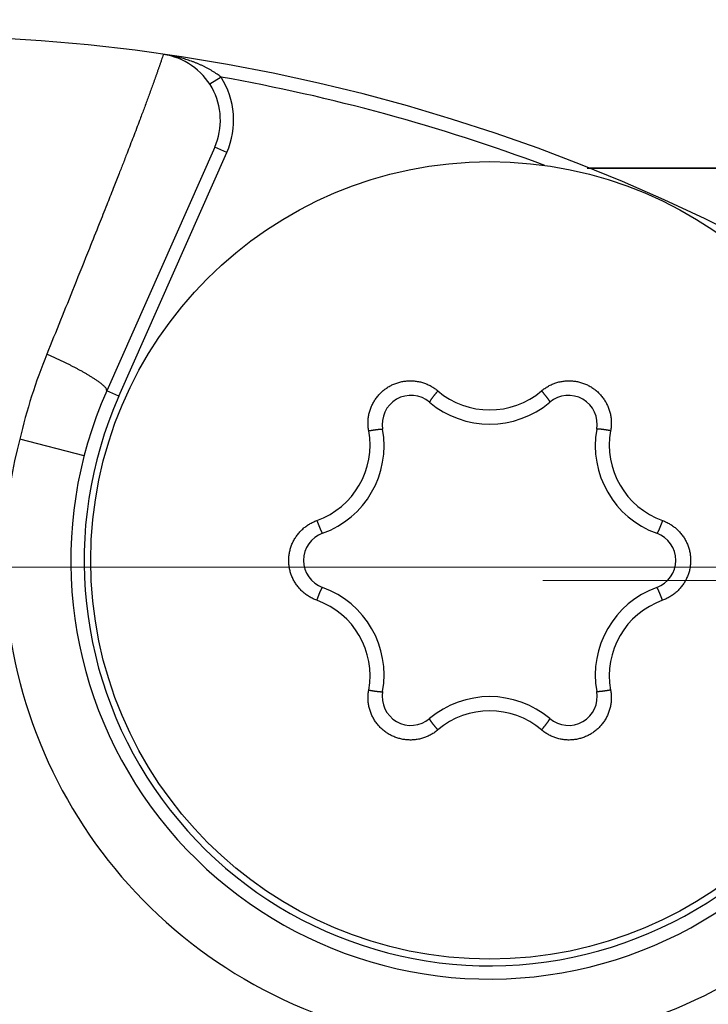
# Model space of a CAD drawing. Header units: millimetres. Extents: x 0 to 1071, y 0 to 742.
# Tile 25 of 130: x 510.93 to 516.11, y 218.11 to 225.52. Entities that reach past the tile are written whole.
import ezdxf

# ---------------------------------------------------------------- set-up
doc = ezdxf.new("R2010")
doc.units = ezdxf.units.MM
doc.header["$LTSCALE"] = 0.454724
doc.linetypes.add('CENTER', pattern=[50.8, 31.75, -6.35, 6.35, -6.35])
doc.layers.add('NoLayerName_001', color=7, linetype='Continuous')

# ---------------------------------------------------------------- blocks, each defined once
blk = doc.blocks.new('DIM_0002')
at = {"color": 3, "linetype": 'Continuous', "lineweight": 13}
blk.add_arc((59.306, 51.3605), 59.306, 300, 210, dxfattribs=at)

msp = doc.modelspace()

# ---------------------------------------------------------------- linework, layer by layer
at = {"layer": 'NoLayerName_001', "color": 60, "linetype": 'Continuous', "lineweight": 25}
for p, q in [((512.440943, 225.083425), (512.356765, 225.029443)), ((512.393062, 224.557097), (511.580857, 222.722792)), ((512.484499, 224.51661), (512.393062, 224.557097)), ((511.672295, 222.682305), (512.484499, 224.51661)), ((515.195128, 224.397446), (519.860629, 224.397446)), ((521.961134, 224.397446), (515.207286, 224.397446)), ((511.672295, 222.682305), (511.580857, 222.722792)), ((511.411007, 222.234357), (510.92686, 222.359263))]:
    msp.add_line(p, q, dxfattribs=at)
at = {"layer": 'NoLayerName_001', "color": 4, "linetype": 'CENTER', "lineweight": 13}
for p, q in [((540.315556, 221.397446), (447.461134, 221.397446)), ((514.860629, 221.296941), (524.860629, 221.296941))]:
    msp.add_line(p, q, dxfattribs=at)
at = {"layer": 'NoLayerName_001', "color": 60, "linetype": 'Continuous', "lineweight": 25}
msp.add_circle((514.461134, 221.447446), 3, dxfattribs=at)
for centre, radius, start, end in [((510.011134, 211.397446), 14, 270, 90), ((511.935865, 224.759511), 0.5, 336.1196667, 81.8024652), ((512.073262, 224.620239), 0.59138, 51.5571179, 55.143448), ((511.935875, 224.759533), 0.599999, 336.1169047, 32.6713883), ((510.011134, 211.397446), 13.9, 69.5127457, 79.9326044), ((515.291234, 221.319719), 4.48647, 158.0236773, 166.6024386), ((514.461134, 221.447446), 3.15, 156.1169047, 336.1169047), ((514.461134, 221.447446), 3.049999, 156.1169047, 336.1169047), ((513.869498, 222.472188), 0.21673, 49.8061343, 190.1938657), ((514.461365, 223.182371), 0.602815, 229.6731316, 310.3261141), ((515.052769, 222.472188), 0.21673, 349.8061343, 130.1938657), ((514.461134, 223.172446), 0.7, 229.8061343, 310.1938657), ((512.959165, 222.314608), 0.602187, 289.6528948, 10.3471052), ((512.96724, 222.309946), 0.7, 289.8061343, 10.1938657), ((515.955028, 222.309946), 0.7, 169.8061343, 250.1938657), ((515.963103, 222.314608), 0.602187, 169.6529121, 250.3470879), ((514.461134, 221.447446), 3.649994, 165.5335513, 326.7002572), ((513.277863, 221.447446), 0.21673, 109.8061343, 250.1938657), ((515.644404, 221.447446), 0.21673, 289.8061343, 70.1938657), ((512.96724, 220.584946), 0.7, 349.8061343, 70.1938657), ((515.955028, 220.584946), 0.7, 109.8061343, 190.1938657), ((512.959165, 220.580283), 0.602187, 349.6529191, 70.3470809), ((515.963102, 220.580284), 0.602187, 109.6528879, 190.3471121), ((513.869498, 220.422703), 0.21673, 169.8061343, 310.1938657), ((515.052769, 220.422703), 0.21673, 229.8061343, 10.1938657), ((514.461134, 219.722446), 0.7, 49.8061343, 130.1938657), ((514.460902, 219.71252), 0.602815, 49.6731316, 130.3261141)]:
    msp.add_arc(centre, radius, start, end, dxfattribs=at)
for points, knots in [([(512.00715, 225.25434), (512.00245, 225.240446), (511.995433, 225.219593), (511.985944, 225.191833), (511.978787, 225.171027), (511.971579, 225.150239), (511.964333, 225.129465), (511.957044, 225.108705), (511.947269, 225.081046), (511.934954, 225.046505), (511.920046, 225.005103), (511.905023, 224.963743), (511.889889, 224.922422), (511.874655, 224.88114), (511.859325, 224.839892), (511.84391, 224.798676), (511.825835, 224.750625), (511.805061, 224.695753), (511.781545, 224.634078), (511.757896, 224.572453), (511.731488, 224.504033), (511.702288, 224.428828), (511.667607, 224.340017), (511.62739, 224.237621), (511.578883, 224.114843), (511.519311, 223.964895), (511.437684, 223.760576), (511.306472, 223.433909), (511.199329, 223.168707), (511.130758, 222.998662)], [0, 0, 0, 0, 0.04400323, 0.06600616, 0.08800859, 0.11001027, 0.13201237, 0.15401457, 0.17601667, 0.22002078, 0.26402498, 0.30802922, 0.35203348, 0.39603773, 0.44004195, 0.48404618, 0.52805042, 0.59405673, 0.66006303, 0.72606932, 0.7920756, 0.88008397, 0.96809232, 1.07810274, 1.21011524, 1.36412982, 1.56214866, 1.87017781, 2.42022975, 2.42022975, 2.42022975, 2.42022975]), ([(512.41125, 225.105517), (512.405259, 225.109553), (512.393367, 225.117767), (512.374967, 225.129249), (512.356262, 225.14025), (512.337219, 225.150691), (512.317879, 225.160613), (512.298266, 225.170023), (512.278409, 225.178938), (512.258334, 225.187371), (512.238068, 225.195336), (512.217637, 225.202849), (512.197066, 225.209926), (512.176366, 225.21657), (512.155547, 225.222782), (512.134617, 225.228567), (512.113584, 225.233929), (512.092458, 225.238869), (512.071245, 225.243395), (512.049953, 225.247493), (512.028599, 225.251232), (512.014302, 225.253328), (512.007162, 225.254425)], [0, 0, 0, 0, 0.021670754, 0.043351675, 0.065048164, 0.08676319, 0.108497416, 0.130249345, 0.152015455, 0.173790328, 0.195566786, 0.21733601, 0.239089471, 0.260826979, 0.282550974, 0.30426357, 0.325966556, 0.347661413, 0.369349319, 0.391031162, 0.41270755, 0.434378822, 0.434378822, 0.434378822, 0.434378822]), ([(511.196063, 222.969465), (511.192449, 222.971118), (511.185224, 222.974432), (511.174363, 222.97935), (511.163487, 222.984236), (511.152594, 222.989082), (511.141686, 222.993896), (511.134399, 222.99707), (511.130758, 222.998661)], [0, 0, 0, 0, 0.0119231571, 0.0238461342, 0.0357689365, 0.0476915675, 0.0596140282, 0.0715363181, 0.0715363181, 0.0715363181, 0.0715363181]), ([(511.580859, 222.722791), (511.580556, 222.72671), (511.581423, 222.735219), (511.5736, 222.7452), (511.565835, 222.754226), (511.55724, 222.762526), (511.548308, 222.770462), (511.539059, 222.778033), (511.529598, 222.785286), (511.519966, 222.792294), (511.510215, 222.799137), (511.500371, 222.805855), (511.49044, 222.812452), (511.480431, 222.818938), (511.470355, 222.825323), (511.460221, 222.831616), (511.450037, 222.837826), (511.439806, 222.843957), (511.429532, 222.850012), (511.419215, 222.855993), (511.408859, 222.861904), (511.398464, 222.867747), (511.388033, 222.873526), (511.377569, 222.879244), (511.367072, 222.884904), (511.356545, 222.890509), (511.345991, 222.896062), (511.33541, 222.901565), (511.324806, 222.907023), (511.31418, 222.912438), (511.303534, 222.917814), (511.292869, 222.923151), (511.282186, 222.92845), (511.271484, 222.93371), (511.260763, 222.938932), (511.250024, 222.944116), (511.239268, 222.949263), (511.228494, 222.954371), (511.217701, 222.959441), (511.206894, 222.964478), (511.199672, 222.967799), (511.196063, 222.969465)], [0, 0, 0, 0, 0.011792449, 0.024303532, 0.036037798, 0.047991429, 0.059977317, 0.071915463, 0.083830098, 0.095737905, 0.107648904, 0.119566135, 0.13148889, 0.143415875, 0.155345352, 0.167275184, 0.17920338, 0.191129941, 0.203055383, 0.214980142, 0.226904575, 0.238828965, 0.250753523, 0.262678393, 0.274603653, 0.28652932, 0.298455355, 0.310381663, 0.322308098, 0.334234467, 0.346160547, 0.358086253, 0.37001161, 0.381936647, 0.393861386, 0.40578585, 0.417710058, 0.42963403, 0.441557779, 0.45348132, 0.465404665, 0.465404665, 0.465404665, 0.465404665]), ([(513.551579, 222.422771), (513.550776, 222.42791), (513.548983, 222.43817), (513.547403, 222.453729), (513.546485, 222.469355), (513.546351, 222.485023), (513.546972, 222.500683), (513.548359, 222.516294), (513.550513, 222.531813), (513.553428, 222.547201), (513.557092, 222.562423), (513.561496, 222.577444), (513.566628, 222.59223), (513.572479, 222.606746), (513.579038, 222.620958), (513.58629, 222.63483), (513.594213, 222.648333), (513.602788, 222.661432), (513.611994, 222.674097), (513.621809, 222.686295), (513.632215, 222.697993), (513.643188, 222.709161), (513.654697, 222.719775), (513.666714, 222.729812), (513.679207, 222.739247), (513.692149, 222.748057), (513.705509, 222.756219), (513.719258, 222.763708), (513.733359, 222.770511), (513.747778, 222.776613), (513.762478, 222.782001), (513.777425, 222.786661), (513.792583, 222.790579), (513.807917, 222.793741), (513.823388, 222.796141), (513.838959, 222.797781), (513.854591, 222.798655), (513.870247, 222.798771), (513.885884, 222.798095), (513.901483, 222.796745), (513.911786, 222.7951), (513.91695, 222.794371)], [0, 0, 0, 0, 0.015603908, 0.031234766, 0.046885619, 0.062549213, 0.078218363, 0.093886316, 0.109547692, 0.125202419, 0.140852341, 0.15649894, 0.172143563, 0.187787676, 0.203433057, 0.219080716, 0.234730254, 0.250380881, 0.266031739, 0.281682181, 0.297332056, 0.312981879, 0.328632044, 0.344282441, 0.359932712, 0.375582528, 0.391231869, 0.406881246, 0.422531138, 0.438181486, 0.453831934, 0.469482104, 0.485131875, 0.500781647, 0.516431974, 0.532082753, 0.547733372, 0.563382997, 0.579030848, 0.594676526, 0.610321, 0.610321, 0.610321, 0.610321]), ([(513.91695, 222.794371), (513.922072, 222.793389), (513.932354, 222.791608), (513.947551, 222.787839), (513.96257, 222.783423), (513.977353, 222.778249), (513.991871, 222.772357), (514.006083, 222.765752), (514.019956, 222.758459), (514.033457, 222.750508), (514.04653, 222.7419), (514.059215, 222.732752), (514.067206, 222.72607), (514.071255, 222.722806)], [0, 0, 0, 0, 0.015644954, 0.031291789, 0.046941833, 0.062596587, 0.078257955, 0.093925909, 0.109595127, 0.125258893, 0.140909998, 0.156541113, 0.172145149, 0.172145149, 0.172145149, 0.172145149]), ([(514.851013, 222.722806), (514.855061, 222.726071), (514.86305, 222.732755), (514.875734, 222.741903), (514.888808, 222.75051), (514.90231, 222.758459), (514.916184, 222.76575), (514.930397, 222.772354), (514.944915, 222.778246), (514.959699, 222.783415), (514.974714, 222.787851), (514.989925, 222.791548), (515.005296, 222.794495), (515.020793, 222.796686), (515.03638, 222.798112), (515.05202, 222.798767), (515.067675, 222.798657), (515.083306, 222.797781), (515.098877, 222.796142), (515.114349, 222.793741), (515.129682, 222.790579), (515.14484, 222.78666), (515.159787, 222.782001), (515.174487, 222.776613), (515.188906, 222.770511), (515.203007, 222.763709), (515.216755, 222.75622), (515.230115, 222.748058), (515.243056, 222.739247), (515.25555, 222.729812), (515.267566, 222.719775), (515.279075, 222.709161), (515.290047, 222.697993), (515.300453, 222.686294), (515.310268, 222.674096), (515.319473, 222.661431), (515.328046, 222.648331), (515.335974, 222.634831), (515.343208, 222.620951), (515.349837, 222.606767), (515.353563, 222.597021), (515.355512, 222.592184)], [0, 0, 0, 0, 0.015603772, 0.03123454, 0.046885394, 0.062549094, 0.078218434, 0.09388661, 0.109548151, 0.125202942, 0.140852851, 0.156499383, 0.172143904, 0.187787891, 0.203433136, 0.219080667, 0.234730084, 0.250380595, 0.26603134, 0.281681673, 0.297331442, 0.312981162, 0.328631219, 0.344281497, 0.359931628, 0.375581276, 0.391230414, 0.406879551, 0.422529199, 0.43817933, 0.453829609, 0.46947967, 0.485129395, 0.500779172, 0.516429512, 0.532080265, 0.547730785, 0.563380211, 0.579027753, 0.594673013, 0.610317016, 0.610317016, 0.610317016, 0.610317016]), ([(514.071255, 222.722806), (514.070424, 222.721828), (514.068761, 222.719873), (514.06628, 222.716929), (514.063806, 222.713979), (514.06134, 222.711022), (514.058884, 222.708057), (514.056437, 222.705086), (514.053998, 222.702106), (514.051569, 222.699119), (514.049149, 222.696124), (514.047142, 222.693622), (514.045541, 222.691615), (514.044343, 222.690108), (514.043148, 222.688599), (514.041956, 222.687088), (514.040766, 222.685574), (514.03958, 222.684058), (514.038397, 222.682539), (514.037217, 222.681018), (514.036041, 222.679494), (514.034868, 222.677968), (514.033699, 222.67644), (514.032533, 222.674908), (514.031371, 222.673374), (514.030214, 222.671836), (514.029061, 222.670294), (514.027913, 222.668749), (514.02677, 222.6672), (514.025632, 222.665646), (514.0245, 222.664087), (514.023374, 222.662524), (514.022255, 222.660956), (514.021143, 222.659383), (514.020041, 222.657805), (514.018948, 222.656222), (514.017865, 222.654634), (514.016793, 222.65304), (514.015735, 222.651437), (514.014691, 222.649822), (514.014018, 222.648731), (514.013678, 222.648186)], [0, 0, 0, 0, 0.003849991, 0.0077000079, 0.011550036, 0.0154000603, 0.0192500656, 0.0231000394, 0.0269499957, 0.0307999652, 0.0346499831, 0.0385000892, 0.0404251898, 0.0423503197, 0.0442754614, 0.0462005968, 0.0481257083, 0.0500507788, 0.0519757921, 0.0539007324, 0.0558255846, 0.0577503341, 0.0596749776, 0.0615995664, 0.0635241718, 0.0654488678, 0.0673737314, 0.0692988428, 0.0712242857, 0.0731501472, 0.0750764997, 0.0770031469, 0.0789296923, 0.0808557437, 0.0827809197, 0.0847048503, 0.086627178, 0.0885477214, 0.0904677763, 0.0923895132, 0.0943152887, 0.0943152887, 0.0943152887, 0.0943152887]), ([(514.851013, 222.722806), (514.851843, 222.721827), (514.853506, 222.719872), (514.855988, 222.716929), (514.858462, 222.713979), (514.860927, 222.711022), (514.863383, 222.708057), (514.865831, 222.705085), (514.86827, 222.702106), (514.870699, 222.699119), (514.873118, 222.696124), (514.875126, 222.693621), (514.876727, 222.691615), (514.877925, 222.690108), (514.87912, 222.688599), (514.880312, 222.687087), (514.881502, 222.685573), (514.882688, 222.684057), (514.883871, 222.682538), (514.885051, 222.681017), (514.886227, 222.679494), (514.8874, 222.677968), (514.888569, 222.676439), (514.889735, 222.674907), (514.890897, 222.673373), (514.892054, 222.671835), (514.893207, 222.670293), (514.894355, 222.668748), (514.895498, 222.667199), (514.896636, 222.665645), (514.897768, 222.664086), (514.898894, 222.662523), (514.900013, 222.660955), (514.901125, 222.659382), (514.902228, 222.657804), (514.903321, 222.656221), (514.904403, 222.654633), (514.905476, 222.653039), (514.906534, 222.651436), (514.907578, 222.649821), (514.908251, 222.648729), (514.908591, 222.648185)], [0, 0, 0, 0, 0.0038500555, 0.0077001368, 0.0115502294, 0.0154003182, 0.0192503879, 0.0231004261, 0.0269504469, 0.0308004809, 0.0346505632, 0.0385007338, 0.0404258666, 0.0423510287, 0.0442762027, 0.0462013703, 0.048126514, 0.0500516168, 0.0519766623, 0.0539016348, 0.0558265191, 0.0577513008, 0.0596759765, 0.0616005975, 0.063525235, 0.0654499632, 0.0673748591, 0.0693000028, 0.071225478, 0.0731513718, 0.0750777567, 0.0770044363, 0.078931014, 0.0808570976, 0.0827823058, 0.0847062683, 0.0866286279, 0.0885492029, 0.0904692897, 0.0923910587, 0.0943168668, 0.0943168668, 0.0943168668, 0.0943168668]), ([(514.013678, 222.648186), (514.013346, 222.647634), (514.012673, 222.646532), (514.011712, 222.644851), (514.010776, 222.64315), (514.010013, 222.64141), (514.009065, 222.639668), (514.009344, 222.638371), (514.009371, 222.63774)], [0, 0, 0, 0, 0.0019323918, 0.0038733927, 0.0058131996, 0.0077351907, 0.009629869, 0.0115242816, 0.0115242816, 0.0115242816, 0.0115242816]), ([(514.908591, 222.648185), (514.908922, 222.647633), (514.909596, 222.64653), (514.910556, 222.644849), (514.911493, 222.643148), (514.912255, 222.641409), (514.913204, 222.639667), (514.912924, 222.63837), (514.912898, 222.637739)], [0, 0, 0, 0, 0.0019324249, 0.0038734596, 0.0058132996, 0.0077353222, 0.0096300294, 0.0115244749, 0.0115244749, 0.0115244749, 0.0115244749]), ([(515.355512, 222.592184), (515.357223, 222.587258), (515.360821, 222.577463), (515.365154, 222.562417), (515.368838, 222.547202), (515.371748, 222.531812), (515.373905, 222.516294), (515.375293, 222.500683), (515.375915, 222.485022), (515.375782, 222.469355), (515.374864, 222.453729), (515.373285, 222.43817), (515.371492, 222.42791), (515.370689, 222.422771)], [0, 0, 0, 0, 0.015644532, 0.031291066, 0.04694096, 0.062595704, 0.078257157, 0.093925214, 0.109594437, 0.125258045, 0.140908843, 0.156539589, 0.17214336, 0.17214336, 0.17214336, 0.17214336]), ([(513.551579, 222.422771), (513.552841, 222.423001), (513.555366, 222.423464), (513.559156, 222.424141), (513.562947, 222.424809), (513.566741, 222.425465), (513.570537, 222.42611), (513.574334, 222.426744), (513.578134, 222.427366), (513.581935, 222.427976), (513.585738, 222.428574), (513.588909, 222.429061), (513.591447, 222.429444), (513.593352, 222.429728), (513.595256, 222.430009), (513.597161, 222.430286), (513.599067, 222.430559), (513.600973, 222.430828), (513.60288, 222.431093), (513.604787, 222.431354), (513.606695, 222.431611), (513.608603, 222.431864), (513.610511, 222.432112), (513.61242, 222.432356), (513.61433, 222.432595), (513.616241, 222.432828), (513.618152, 222.433056), (513.620064, 222.433277), (513.621978, 222.433493), (513.623892, 222.433701), (513.625808, 222.433902), (513.627725, 222.434096), (513.629642, 222.434281), (513.63156, 222.434457), (513.633478, 222.434623), (513.635396, 222.434778), (513.637313, 222.434922), (513.639229, 222.435054), (513.641146, 222.435168), (513.643067, 222.435265), (513.644349, 222.435302), (513.64499, 222.435324)], [0, 0, 0, 0, 0.0038499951, 0.0077000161, 0.0115500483, 0.0154000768, 0.0192500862, 0.0231000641, 0.0269500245, 0.0307999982, 0.0346500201, 0.0385001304, 0.040425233, 0.0423503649, 0.0442755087, 0.0462006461, 0.0481257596, 0.0500508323, 0.0519758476, 0.05390079, 0.0558256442, 0.0577503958, 0.0596750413, 0.0615996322, 0.0635242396, 0.0654489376, 0.0673738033, 0.0692989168, 0.0712243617, 0.0731502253, 0.0750765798, 0.0770032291, 0.0789297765, 0.08085583, 0.0827810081, 0.0847049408, 0.0866272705, 0.088547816, 0.0904678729, 0.0923896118, 0.0943153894, 0.0943153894, 0.0943153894, 0.0943153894]), ([(513.64499, 222.435324), (513.645634, 222.435335), (513.646925, 222.435367), (513.648861, 222.435359), (513.650802, 222.435319), (513.65269, 222.43511), (513.654673, 222.43506), (513.655657, 222.434169), (513.65619, 222.433831)], [0, 0, 0, 0, 0.0019323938, 0.0038733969, 0.0058132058, 0.007735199, 0.0096298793, 0.0115242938, 0.0115242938, 0.0115242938, 0.0115242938]), ([(515.277277, 222.435324), (515.276633, 222.435335), (515.275342, 222.435367), (515.273406, 222.435359), (515.271465, 222.435319), (515.269577, 222.43511), (515.267594, 222.43506), (515.266611, 222.434169), (515.266077, 222.433831)], [0, 0, 0, 0, 0.0019323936, 0.0038733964, 0.0058132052, 0.0077351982, 0.0096298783, 0.0115242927, 0.0115242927, 0.0115242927, 0.0115242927]), ([(515.370689, 222.422771), (515.369426, 222.423001), (515.366902, 222.423464), (515.363112, 222.424141), (515.35932, 222.424809), (515.355526, 222.425465), (515.351731, 222.42611), (515.347933, 222.426744), (515.344134, 222.427366), (515.340332, 222.427976), (515.336529, 222.428574), (515.333358, 222.429061), (515.33082, 222.429444), (515.328916, 222.429728), (515.327011, 222.430009), (515.325106, 222.430286), (515.3232, 222.430559), (515.321294, 222.430828), (515.319388, 222.431093), (515.31748, 222.431354), (515.315573, 222.431611), (515.313665, 222.431864), (515.311756, 222.432112), (515.309847, 222.432356), (515.307937, 222.432595), (515.306027, 222.432828), (515.304115, 222.433056), (515.302203, 222.433277), (515.30029, 222.433493), (515.298375, 222.433701), (515.296459, 222.433902), (515.294543, 222.434096), (515.292625, 222.434281), (515.290707, 222.434457), (515.288789, 222.434623), (515.286872, 222.434778), (515.284955, 222.434922), (515.283038, 222.435054), (515.281121, 222.435168), (515.279201, 222.435265), (515.277919, 222.435302), (515.277277, 222.435324)], [0, 0, 0, 0, 0.0038499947, 0.0077000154, 0.0115500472, 0.0154000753, 0.0192500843, 0.0231000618, 0.0269500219, 0.0307999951, 0.0346500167, 0.0385001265, 0.0404252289, 0.0423503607, 0.0442755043, 0.0462006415, 0.0481257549, 0.0500508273, 0.0519758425, 0.0539007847, 0.0558256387, 0.0577503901, 0.0596750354, 0.0615996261, 0.0635242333, 0.0654489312, 0.0673737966, 0.0692989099, 0.0712243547, 0.0731502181, 0.0750765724, 0.0770032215, 0.0789297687, 0.080855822, 0.0827809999, 0.0847049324, 0.0866272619, 0.0885478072, 0.090467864, 0.0923896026, 0.09431538, 0.09431538, 0.09431538, 0.09431538]), ([(513.022567, 221.649636), (513.025978, 221.653581), (513.032662, 221.661594), (513.043526, 221.672869), (513.054861, 221.683666), (513.066734, 221.693881), (513.079096, 221.703508), (513.091922, 221.712514), (513.105174, 221.720882), (513.11881, 221.7286), (513.132801, 221.735618), (513.147066, 221.742029), (513.156848, 221.745607), (513.1617, 221.747481)], [0, 0, 0, 0, 0.015644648, 0.031291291, 0.046941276, 0.062596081, 0.078257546, 0.093925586, 0.109594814, 0.125258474, 0.140909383, 0.15654029, 0.172144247, 0.172144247, 0.172144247, 0.172144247]), ([(513.1617, 221.747481), (513.162132, 221.746272), (513.162993, 221.743855), (513.164302, 221.740234), (513.165619, 221.736616), (513.166948, 221.733003), (513.168287, 221.729393), (513.169637, 221.725788), (513.170998, 221.722186), (513.17237, 221.718589), (513.173754, 221.714996), (513.174918, 221.712006), (513.175855, 221.709617), (513.176561, 221.707826), (513.17727, 221.706036), (513.177983, 221.704248), (513.1787, 221.702461), (513.17942, 221.700676), (513.180143, 221.698892), (513.180871, 221.69711), (513.181602, 221.695329), (513.182337, 221.69355), (513.183076, 221.691773), (513.18382, 221.689998), (513.184568, 221.688225), (513.185321, 221.686453), (513.186079, 221.684684), (513.186844, 221.682917), (513.187614, 221.681153), (513.188391, 221.67939), (513.189174, 221.677631), (513.189965, 221.675874), (513.190763, 221.674121), (513.19157, 221.672372), (513.192385, 221.670628), (513.19321, 221.668889), (513.194044, 221.667158), (513.194888, 221.665432), (513.195747, 221.663714), (513.196624, 221.662003), (513.197233, 221.660874), (513.197534, 221.660308)], [0, 0, 0, 0, 0.0038499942, 0.0077000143, 0.0115500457, 0.0154000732, 0.0192500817, 0.0231000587, 0.0269500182, 0.0307999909, 0.0346500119, 0.0385001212, 0.0404252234, 0.0423503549, 0.0442754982, 0.0462006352, 0.0481257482, 0.0500508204, 0.0519758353, 0.0539007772, 0.0558256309, 0.057750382, 0.0596750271, 0.0615996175, 0.0635242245, 0.065448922, 0.0673737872, 0.0692989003, 0.0712243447, 0.0731502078, 0.0750765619, 0.0770032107, 0.0789297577, 0.0808558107, 0.0827809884, 0.0847049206, 0.0866272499, 0.0885477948, 0.0904678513, 0.0923895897, 0.0943153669, 0.0943153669, 0.0943153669, 0.0943153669]), ([(515.760568, 221.747481), (515.760135, 221.746272), (515.759274, 221.743855), (515.757966, 221.740234), (515.756648, 221.736616), (515.755319, 221.733003), (515.75398, 221.729393), (515.75263, 221.725787), (515.75127, 221.722186), (515.749897, 221.718589), (515.748513, 221.714996), (515.74735, 221.712006), (515.746413, 221.709617), (515.745706, 221.707826), (515.744997, 221.706036), (515.744284, 221.704248), (515.743568, 221.702461), (515.742848, 221.700675), (515.742124, 221.698892), (515.741397, 221.697109), (515.740666, 221.695329), (515.73993, 221.69355), (515.739191, 221.691773), (515.738448, 221.689998), (515.7377, 221.688224), (515.736947, 221.686453), (515.736188, 221.684684), (515.735424, 221.682917), (515.734653, 221.681152), (515.733877, 221.67939), (515.733093, 221.67763), (515.732302, 221.675874), (515.731504, 221.67412), (515.730697, 221.672371), (515.729882, 221.670628), (515.729058, 221.668889), (515.728224, 221.667157), (515.72738, 221.665432), (515.72652, 221.663714), (515.725644, 221.662003), (515.725035, 221.660874), (515.724733, 221.660307)], [0, 0, 0, 0, 0.0038500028, 0.0077000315, 0.0115500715, 0.0154001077, 0.0192501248, 0.0231001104, 0.0269500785, 0.0308000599, 0.0346500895, 0.0385002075, 0.0404253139, 0.0423504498, 0.0442755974, 0.0462007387, 0.048125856, 0.0500509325, 0.0519759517, 0.0539008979, 0.055825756, 0.0577505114, 0.0596751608, 0.0615997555, 0.0635243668, 0.0654490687, 0.0673739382, 0.0692990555, 0.0712245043, 0.0731503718, 0.0750767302, 0.0770033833, 0.0789299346, 0.080855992, 0.0827811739, 0.0847051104, 0.086627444, 0.0885479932, 0.090468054, 0.0923897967, 0.0943155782, 0.0943155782, 0.0943155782, 0.0943155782]), ([(515.760568, 221.747481), (515.76542, 221.745607), (515.775202, 221.74203), (515.789467, 221.735619), (515.803458, 221.728601), (515.817094, 221.720882), (515.830345, 221.712514), (515.843172, 221.703506), (515.855534, 221.693881), (515.867403, 221.683662), (515.878754, 221.672877), (515.889561, 221.661553), (515.8998, 221.649715), (515.909446, 221.63739), (515.918474, 221.624604), (515.926862, 221.611387), (515.934593, 221.597774), (515.94165, 221.583797), (515.948016, 221.569492), (515.953671, 221.554893), (515.958599, 221.540032), (515.962784, 221.524945), (515.966222, 221.50967), (515.968905, 221.494245), (515.97083, 221.478708), (515.971989, 221.463094), (515.972377, 221.447443), (515.971989, 221.431792), (515.97083, 221.416179), (515.968905, 221.400641), (515.966221, 221.385217), (515.962784, 221.369942), (515.958599, 221.354855), (515.953671, 221.339995), (515.948015, 221.325395), (515.94165, 221.31109), (515.934592, 221.297115), (515.926865, 221.283499), (515.918461, 221.270295), (515.909492, 221.257461), (515.902915, 221.249362), (515.899701, 221.245255)], [0, 0, 0, 0, 0.015603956, 0.031234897, 0.04688591, 0.062549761, 0.078219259, 0.093887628, 0.109549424, 0.125204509, 0.140854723, 0.156501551, 0.172146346, 0.187790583, 0.203436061, 0.219083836, 0.234733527, 0.250384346, 0.266035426, 0.281686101, 0.297336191, 0.312986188, 0.328636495, 0.344287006, 0.359937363, 0.37558723, 0.391236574, 0.406885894, 0.422535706, 0.438185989, 0.453836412, 0.469486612, 0.485136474, 0.500786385, 0.516436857, 0.532087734, 0.547738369, 0.563387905, 0.579035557, 0.594680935, 0.610325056, 0.610325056, 0.610325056, 0.610325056]), ([(513.1617, 221.14741), (513.156848, 221.149284), (513.147065, 221.152862), (513.1328, 221.159273), (513.118809, 221.166291), (513.105174, 221.174009), (513.091922, 221.182378), (513.079096, 221.191385), (513.066733, 221.201011), (513.054864, 221.21123), (513.043514, 221.222014), (513.032706, 221.233338), (513.022467, 221.245176), (513.012821, 221.257501), (513.003793, 221.270287), (512.995405, 221.283504), (512.987674, 221.297118), (512.980617, 221.311094), (512.974252, 221.325399), (512.968596, 221.339999), (512.963668, 221.35486), (512.959483, 221.369946), (512.956046, 221.385221), (512.953362, 221.400646), (512.951438, 221.416184), (512.950279, 221.431797), (512.94989, 221.447448), (512.950278, 221.463099), (512.951438, 221.478712), (512.953362, 221.49425), (512.956046, 221.509675), (512.959483, 221.524949), (512.963668, 221.540036), (512.968596, 221.554897), (512.974252, 221.569496), (512.980617, 221.583801), (512.987675, 221.597776), (512.995403, 221.611393), (513.003806, 221.624597), (513.012775, 221.63743), (513.019353, 221.64553), (513.022567, 221.649636)], [0, 0, 0, 0, 0.015603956, 0.031234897, 0.04688591, 0.062549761, 0.078219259, 0.093887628, 0.109549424, 0.125204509, 0.140854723, 0.156501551, 0.172146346, 0.187790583, 0.203436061, 0.219083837, 0.234733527, 0.250384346, 0.266035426, 0.281686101, 0.297336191, 0.312986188, 0.328636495, 0.344287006, 0.359937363, 0.37558723, 0.391236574, 0.406885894, 0.422535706, 0.438185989, 0.453836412, 0.469486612, 0.485136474, 0.500786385, 0.516436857, 0.532087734, 0.547738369, 0.563387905, 0.579035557, 0.594680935, 0.610325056, 0.610325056, 0.610325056, 0.610325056]), ([(513.197534, 221.660308), (513.197846, 221.659744), (513.198464, 221.65861), (513.19944, 221.656938), (513.200445, 221.655276), (513.20157, 221.653746), (513.202604, 221.652054), (513.203867, 221.651647), (513.204427, 221.651355)], [0, 0, 0, 0, 0.0019323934, 0.0038733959, 0.0058132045, 0.0077351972, 0.0096298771, 0.0115242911, 0.0115242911, 0.0115242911, 0.0115242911]), ([(515.724733, 221.660307), (515.724421, 221.659744), (515.723803, 221.65861), (515.722828, 221.656937), (515.721823, 221.655276), (515.720697, 221.653746), (515.719663, 221.652053), (515.7184, 221.651647), (515.71784, 221.651354)], [0, 0, 0, 0, 0.0019323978, 0.0038734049, 0.0058132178, 0.0077352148, 0.0096298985, 0.011524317, 0.011524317, 0.011524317, 0.011524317]), ([(513.1617, 221.14741), (513.162132, 221.148619), (513.162994, 221.151037), (513.164302, 221.154658), (513.165619, 221.158275), (513.166948, 221.161889), (513.168287, 221.165498), (513.169637, 221.169104), (513.170998, 221.172705), (513.17237, 221.176303), (513.173754, 221.179895), (513.174918, 221.182885), (513.175855, 221.185275), (513.176561, 221.187066), (513.17727, 221.188855), (513.177983, 221.190644), (513.1787, 221.192431), (513.17942, 221.194216), (513.180143, 221.196), (513.180871, 221.197782), (513.181602, 221.199563), (513.182337, 221.201341), (513.183076, 221.203118), (513.18382, 221.204894), (513.184568, 221.206667), (513.185321, 221.208438), (513.186079, 221.210207), (513.186844, 221.211974), (513.187614, 221.213739), (513.188391, 221.215501), (513.189174, 221.217261), (513.189965, 221.219018), (513.190763, 221.220771), (513.19157, 221.22252), (513.192385, 221.224264), (513.19321, 221.226002), (513.194044, 221.227734), (513.194888, 221.22946), (513.195747, 221.231177), (513.196624, 221.232889), (513.197233, 221.234017), (513.197534, 221.234584)], [0, 0, 0, 0, 0.0038500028, 0.0077000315, 0.0115500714, 0.0154001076, 0.0192501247, 0.0231001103, 0.0269500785, 0.0308000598, 0.0346500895, 0.0385002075, 0.0404253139, 0.0423504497, 0.0442755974, 0.0462007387, 0.048125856, 0.0500509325, 0.0519759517, 0.0539008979, 0.055825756, 0.0577505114, 0.0596751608, 0.0615997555, 0.0635243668, 0.0654490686, 0.0673739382, 0.0692990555, 0.0712245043, 0.0731503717, 0.0750767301, 0.0770033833, 0.0789299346, 0.0808559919, 0.0827811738, 0.0847051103, 0.0866274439, 0.0885479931, 0.0904680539, 0.0923897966, 0.0943155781, 0.0943155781, 0.0943155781, 0.0943155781]), ([(513.197534, 221.234584), (513.197847, 221.235147), (513.198464, 221.236282), (513.19944, 221.237954), (513.200445, 221.239615), (513.20157, 221.241145), (513.202604, 221.242838), (513.203867, 221.243244), (513.204427, 221.243537)], [0, 0, 0, 0, 0.0019323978, 0.0038734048, 0.0058132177, 0.0077352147, 0.0096298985, 0.011524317, 0.011524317, 0.011524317, 0.011524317]), ([(515.724733, 221.234584), (515.724421, 221.235147), (515.723803, 221.236282), (515.722828, 221.237954), (515.721823, 221.239615), (515.720697, 221.241145), (515.719663, 221.242838), (515.7184, 221.243244), (515.71784, 221.243537)], [0, 0, 0, 0, 0.0019323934, 0.0038733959, 0.0058132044, 0.0077351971, 0.009629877, 0.0115242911, 0.0115242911, 0.0115242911, 0.0115242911]), ([(515.760568, 221.14741), (515.760135, 221.148619), (515.759274, 221.151037), (515.757966, 221.154658), (515.756648, 221.158275), (515.755319, 221.161889), (515.75398, 221.165498), (515.75263, 221.169104), (515.75127, 221.172705), (515.749897, 221.176302), (515.748513, 221.179895), (515.74735, 221.182885), (515.746413, 221.185275), (515.745707, 221.187066), (515.744997, 221.188855), (515.744284, 221.190644), (515.743568, 221.19243), (515.742848, 221.194216), (515.742124, 221.196), (515.741397, 221.197782), (515.740666, 221.199562), (515.73993, 221.201341), (515.739191, 221.203118), (515.738448, 221.204894), (515.7377, 221.206667), (515.736947, 221.208438), (515.736188, 221.210207), (515.735424, 221.211974), (515.734653, 221.213739), (515.733877, 221.215501), (515.733093, 221.217261), (515.732302, 221.219018), (515.731504, 221.220771), (515.730697, 221.22252), (515.729882, 221.224264), (515.729058, 221.226002), (515.728224, 221.227734), (515.72738, 221.229459), (515.72652, 221.231177), (515.725644, 221.232888), (515.725035, 221.234017), (515.724733, 221.234584)], [0, 0, 0, 0, 0.0038499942, 0.0077000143, 0.0115500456, 0.0154000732, 0.0192500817, 0.0231000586, 0.0269500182, 0.0307999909, 0.0346500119, 0.0385001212, 0.0404252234, 0.0423503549, 0.0442754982, 0.0462006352, 0.0481257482, 0.0500508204, 0.0519758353, 0.0539007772, 0.0558256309, 0.057750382, 0.0596750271, 0.0615996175, 0.0635242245, 0.065448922, 0.0673737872, 0.0692989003, 0.0712243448, 0.0731502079, 0.075076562, 0.0770032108, 0.0789297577, 0.0808558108, 0.0827809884, 0.0847049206, 0.0866272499, 0.0885477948, 0.0904678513, 0.0923895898, 0.0943153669, 0.0943153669, 0.0943153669, 0.0943153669]), ([(515.899701, 221.245255), (515.896289, 221.241311), (515.889606, 221.233298), (515.878741, 221.222022), (515.867406, 221.211225), (515.855533, 221.20101), (515.843172, 221.191384), (515.830345, 221.182377), (515.817093, 221.174009), (515.803458, 221.166291), (515.789467, 221.159274), (515.775202, 221.152862), (515.76542, 221.149284), (515.760568, 221.14741)], [0, 0, 0, 0, 0.015644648, 0.031291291, 0.046941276, 0.062596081, 0.078257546, 0.093925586, 0.109594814, 0.125258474, 0.140909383, 0.15654029, 0.172144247, 0.172144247, 0.172144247, 0.172144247]), ([(513.566755, 220.302707), (513.565045, 220.307634), (513.561447, 220.317428), (513.557114, 220.332475), (513.55343, 220.347689), (513.550519, 220.363079), (513.548362, 220.378597), (513.546975, 220.394209), (513.546353, 220.409869), (513.546485, 220.425537), (513.547403, 220.441162), (513.548983, 220.456721), (513.550776, 220.466982), (513.551579, 220.472121)], [0, 0, 0, 0, 0.015644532, 0.031291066, 0.04694096, 0.062595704, 0.078257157, 0.093925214, 0.109594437, 0.125258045, 0.140908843, 0.156539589, 0.17214336, 0.17214336, 0.17214336, 0.17214336]), ([(513.551579, 220.472121), (513.552841, 220.471891), (513.555366, 220.471428), (513.559156, 220.47075), (513.562947, 220.470083), (513.566741, 220.469426), (513.570537, 220.468782), (513.574334, 220.468148), (513.578134, 220.467525), (513.581935, 220.466915), (513.585738, 220.466317), (513.588909, 220.46583), (513.591447, 220.465447), (513.593352, 220.465163), (513.595256, 220.464883), (513.597161, 220.464606), (513.599067, 220.464333), (513.600973, 220.464064), (513.60288, 220.463798), (513.604787, 220.463537), (513.606695, 220.46328), (513.608603, 220.463027), (513.610511, 220.462779), (513.61242, 220.462535), (513.61433, 220.462297), (513.616241, 220.462063), (513.618152, 220.461836), (513.620064, 220.461614), (513.621978, 220.461399), (513.623892, 220.46119), (513.625808, 220.460989), (513.627725, 220.460795), (513.629642, 220.46061), (513.63156, 220.460434), (513.633478, 220.460268), (513.635396, 220.460113), (513.637313, 220.45997), (513.639229, 220.459838), (513.641146, 220.459723), (513.643067, 220.459626), (513.644349, 220.459589), (513.64499, 220.459567)], [0, 0, 0, 0, 0.0038499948, 0.0077000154, 0.0115500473, 0.0154000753, 0.0192500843, 0.0231000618, 0.0269500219, 0.0307999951, 0.0346500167, 0.0385001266, 0.040425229, 0.0423503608, 0.0442755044, 0.0462006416, 0.0481257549, 0.0500508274, 0.0519758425, 0.0539007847, 0.0558256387, 0.0577503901, 0.0596750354, 0.0615996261, 0.0635242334, 0.0654489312, 0.0673737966, 0.0692989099, 0.0712243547, 0.0731502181, 0.0750765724, 0.0770032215, 0.0789297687, 0.080855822, 0.0827809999, 0.0847049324, 0.086627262, 0.0885478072, 0.090467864, 0.0923896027, 0.0943153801, 0.0943153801, 0.0943153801, 0.0943153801]), ([(513.64499, 220.459567), (513.645634, 220.459556), (513.646925, 220.459524), (513.648861, 220.459533), (513.650802, 220.459572), (513.65269, 220.459782), (513.654673, 220.459831), (513.655657, 220.460722), (513.65619, 220.46106)], [0, 0, 0, 0, 0.0019323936, 0.0038733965, 0.0058132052, 0.0077351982, 0.0096298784, 0.0115242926, 0.0115242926, 0.0115242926, 0.0115242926]), ([(515.370689, 220.472121), (515.371492, 220.466982), (515.373284, 220.456721), (515.374864, 220.441162), (515.375783, 220.425536), (515.375916, 220.409869), (515.375295, 220.394208), (515.373909, 220.378597), (515.371754, 220.363078), (515.368839, 220.34769), (515.365175, 220.332469), (515.360772, 220.317447), (515.355639, 220.302661), (515.349789, 220.288145), (515.34323, 220.273934), (515.335977, 220.260061), (515.328054, 220.246559), (515.319479, 220.233459), (515.310274, 220.220794), (515.300458, 220.208596), (515.290053, 220.196898), (515.27908, 220.18573), (515.26757, 220.175116), (515.255554, 220.16508), (515.24306, 220.155644), (515.230118, 220.146834), (515.216758, 220.138672), (515.203009, 220.131183), (515.188908, 220.124381), (515.17449, 220.118279), (515.15979, 220.112891), (515.144843, 220.108231), (515.129685, 220.104312), (515.114351, 220.101151), (515.098879, 220.09875), (515.083309, 220.097111), (515.067677, 220.096236), (515.052021, 220.09612), (515.036383, 220.096796), (515.020785, 220.098146), (515.010481, 220.099791), (515.005317, 220.100521)], [0, 0, 0, 0, 0.015603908, 0.031234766, 0.046885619, 0.062549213, 0.078218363, 0.093886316, 0.109547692, 0.125202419, 0.140852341, 0.15649894, 0.172143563, 0.187787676, 0.203433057, 0.219080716, 0.234730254, 0.250380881, 0.266031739, 0.281682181, 0.297332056, 0.312981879, 0.328632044, 0.344282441, 0.359932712, 0.375582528, 0.391231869, 0.406881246, 0.422531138, 0.438181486, 0.453831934, 0.469482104, 0.485131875, 0.500781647, 0.516431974, 0.532082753, 0.547733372, 0.563382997, 0.579030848, 0.594676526, 0.610321, 0.610321, 0.610321, 0.610321]), ([(515.277277, 220.459567), (515.276633, 220.459556), (515.275342, 220.459524), (515.273406, 220.459533), (515.271465, 220.459572), (515.269577, 220.459782), (515.267594, 220.459831), (515.266611, 220.460722), (515.266077, 220.46106)], [0, 0, 0, 0, 0.0019323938, 0.0038733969, 0.0058132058, 0.0077351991, 0.0096298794, 0.0115242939, 0.0115242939, 0.0115242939, 0.0115242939]), ([(515.370689, 220.472121), (515.369426, 220.471891), (515.366902, 220.471428), (515.363112, 220.47075), (515.35932, 220.470083), (515.355526, 220.469426), (515.351731, 220.468782), (515.347933, 220.468148), (515.344134, 220.467525), (515.340332, 220.466915), (515.336529, 220.466317), (515.333358, 220.46583), (515.33082, 220.465447), (515.328916, 220.465163), (515.327011, 220.464883), (515.325106, 220.464606), (515.3232, 220.464333), (515.321294, 220.464064), (515.319388, 220.463798), (515.31748, 220.463537), (515.315573, 220.46328), (515.313665, 220.463027), (515.311756, 220.462779), (515.309847, 220.462535), (515.307937, 220.462297), (515.306027, 220.462063), (515.304115, 220.461836), (515.302203, 220.461614), (515.30029, 220.461399), (515.298375, 220.46119), (515.296459, 220.460989), (515.294543, 220.460795), (515.292625, 220.46061), (515.290707, 220.460434), (515.288789, 220.460268), (515.286872, 220.460113), (515.284955, 220.45997), (515.283038, 220.459838), (515.281121, 220.459723), (515.279201, 220.459626), (515.277919, 220.459589), (515.277277, 220.459567)], [0, 0, 0, 0, 0.0038499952, 0.0077000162, 0.0115500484, 0.0154000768, 0.0192500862, 0.0231000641, 0.0269500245, 0.0307999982, 0.0346500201, 0.0385001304, 0.040425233, 0.0423503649, 0.0442755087, 0.0462006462, 0.0481257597, 0.0500508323, 0.0519758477, 0.05390079, 0.0558256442, 0.0577503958, 0.0596750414, 0.0615996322, 0.0635242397, 0.0654489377, 0.0673738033, 0.0692989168, 0.0712243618, 0.0731502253, 0.0750765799, 0.0770032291, 0.0789297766, 0.0808558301, 0.0827810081, 0.0847049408, 0.0866272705, 0.0885478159, 0.0904678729, 0.0923896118, 0.0943153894, 0.0943153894, 0.0943153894, 0.0943153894]), ([(514.071255, 220.172085), (514.067206, 220.16882), (514.059217, 220.162137), (514.046533, 220.152989), (514.03346, 220.144381), (514.019957, 220.136432), (514.006084, 220.129141), (513.99187, 220.122538), (513.977352, 220.116645), (513.962568, 220.111477), (513.947553, 220.10704), (513.932343, 220.103344), (513.916972, 220.100396), (513.901475, 220.098205), (513.885888, 220.09678), (513.870248, 220.096124), (513.854593, 220.096235), (513.838961, 220.09711), (513.82339, 220.09875), (513.807919, 220.101151), (513.792585, 220.104313), (513.777427, 220.108231), (513.76248, 220.112891), (513.74778, 220.118279), (513.733362, 220.12438), (513.719261, 220.131183), (513.705513, 220.138672), (513.692153, 220.146834), (513.679211, 220.155644), (513.666718, 220.16508), (513.654701, 220.175116), (513.643193, 220.185731), (513.63222, 220.196899), (513.621815, 220.208597), (513.612, 220.220795), (513.602794, 220.23346), (513.594221, 220.24656), (513.586293, 220.260061), (513.57906, 220.273941), (513.572431, 220.288124), (513.568705, 220.297871), (513.566755, 220.302707)], [0, 0, 0, 0, 0.015603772, 0.03123454, 0.046885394, 0.062549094, 0.078218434, 0.09388661, 0.109548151, 0.125202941, 0.140852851, 0.156499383, 0.172143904, 0.187787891, 0.203433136, 0.219080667, 0.234730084, 0.250380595, 0.26603134, 0.281681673, 0.297331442, 0.312981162, 0.328631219, 0.344281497, 0.359931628, 0.375581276, 0.391230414, 0.406879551, 0.422529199, 0.43817933, 0.453829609, 0.46947967, 0.485129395, 0.500779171, 0.516429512, 0.532080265, 0.547730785, 0.563380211, 0.579027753, 0.594673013, 0.610317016, 0.610317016, 0.610317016, 0.610317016]), ([(514.013677, 220.246707), (514.013345, 220.247259), (514.012671, 220.248361), (514.011711, 220.250042), (514.010775, 220.251743), (514.010012, 220.253482), (514.009063, 220.255224), (514.009343, 220.256522), (514.009369, 220.257153)], [0, 0, 0, 0, 0.0019324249, 0.0038734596, 0.0058132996, 0.0077353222, 0.0096300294, 0.0115244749, 0.0115244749, 0.0115244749, 0.0115244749]), ([(514.071255, 220.172085), (514.070424, 220.173064), (514.068761, 220.175019), (514.06628, 220.177962), (514.063805, 220.180912), (514.06134, 220.18387), (514.058884, 220.186834), (514.056436, 220.189806), (514.053998, 220.192785), (514.051568, 220.195772), (514.049149, 220.198767), (514.047141, 220.20127), (514.045541, 220.203277), (514.044343, 220.204784), (514.043147, 220.206293), (514.041955, 220.207804), (514.040766, 220.209318), (514.03958, 220.210834), (514.038397, 220.212353), (514.037217, 220.213874), (514.03604, 220.215398), (514.034867, 220.216924), (514.033698, 220.218452), (514.032532, 220.219984), (514.031371, 220.221518), (514.030213, 220.223056), (514.02906, 220.224598), (514.027912, 220.226143), (514.026769, 220.227693), (514.025631, 220.229247), (514.024499, 220.230805), (514.023373, 220.232368), (514.022254, 220.233936), (514.021143, 220.235509), (514.02004, 220.237087), (514.018947, 220.23867), (514.017864, 220.240259), (514.016792, 220.241853), (514.015734, 220.243456), (514.01469, 220.24507), (514.014017, 220.246162), (514.013677, 220.246707)], [0, 0, 0, 0, 0.0038500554, 0.0077001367, 0.0115502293, 0.0154003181, 0.0192503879, 0.0231004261, 0.0269504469, 0.0308004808, 0.0346505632, 0.0385007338, 0.0404258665, 0.0423510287, 0.0442762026, 0.0462013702, 0.0481265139, 0.0500516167, 0.0519766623, 0.0539016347, 0.0558265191, 0.0577513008, 0.0596759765, 0.0616005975, 0.063525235, 0.0654499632, 0.067374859, 0.0693000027, 0.0712254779, 0.0731513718, 0.0750777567, 0.0770044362, 0.0789310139, 0.0808570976, 0.0827823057, 0.0847062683, 0.0866286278, 0.0885492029, 0.0904692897, 0.0923910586, 0.0943168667, 0.0943168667, 0.0943168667, 0.0943168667]), ([(514.851013, 220.172085), (514.851843, 220.173064), (514.853506, 220.175019), (514.855988, 220.177962), (514.858462, 220.180912), (514.860927, 220.183869), (514.863383, 220.186834), (514.865831, 220.189806), (514.868269, 220.192785), (514.870699, 220.195772), (514.873118, 220.198767), (514.875126, 220.20127), (514.876726, 220.203276), (514.877924, 220.204783), (514.879119, 220.206292), (514.880312, 220.207804), (514.881501, 220.209318), (514.882687, 220.210834), (514.88387, 220.212352), (514.88505, 220.213873), (514.886226, 220.215397), (514.887399, 220.216923), (514.888569, 220.218452), (514.889734, 220.219983), (514.890896, 220.221518), (514.892053, 220.223055), (514.893206, 220.224597), (514.894354, 220.226142), (514.895497, 220.227692), (514.896635, 220.229246), (514.897767, 220.230804), (514.898893, 220.232367), (514.900013, 220.233935), (514.901124, 220.235508), (514.902227, 220.237086), (514.90332, 220.238669), (514.904402, 220.240258), (514.905475, 220.241851), (514.906533, 220.243455), (514.907577, 220.245069), (514.90825, 220.246161), (514.90859, 220.246705)], [0, 0, 0, 0, 0.0038499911, 0.007700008, 0.0115500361, 0.0154000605, 0.0192500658, 0.0231000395, 0.0269499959, 0.0307999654, 0.0346499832, 0.0385000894, 0.0404251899, 0.0423503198, 0.0442754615, 0.0462005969, 0.0481257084, 0.050050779, 0.0519757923, 0.0539007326, 0.0558255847, 0.0577503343, 0.0596749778, 0.0615995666, 0.0635241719, 0.0654488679, 0.0673737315, 0.0692988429, 0.0712242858, 0.0731501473, 0.0750764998, 0.077003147, 0.0789296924, 0.0808557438, 0.0827809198, 0.0847048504, 0.0866271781, 0.0885477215, 0.0904677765, 0.0923895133, 0.0943152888, 0.0943152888, 0.0943152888, 0.0943152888]), ([(514.90859, 220.246705), (514.908921, 220.247258), (514.909595, 220.24836), (514.910555, 220.250041), (514.911491, 220.251742), (514.912254, 220.253481), (514.913203, 220.255223), (514.912923, 220.25652), (514.912897, 220.257151)], [0, 0, 0, 0, 0.0019323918, 0.0038733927, 0.0058131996, 0.0077351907, 0.009629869, 0.0115242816, 0.0115242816, 0.0115242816, 0.0115242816]), ([(515.005317, 220.100521), (515.000196, 220.101503), (514.989914, 220.103283), (514.974716, 220.107052), (514.959697, 220.111469), (514.944914, 220.116642), (514.930397, 220.122534), (514.916184, 220.129139), (514.902311, 220.136433), (514.88881, 220.144383), (514.875737, 220.152991), (514.863052, 220.16214), (514.855062, 220.168821), (514.851012, 220.172086)], [0, 0, 0, 0, 0.015644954, 0.031291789, 0.046941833, 0.062596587, 0.078257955, 0.093925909, 0.109595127, 0.125258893, 0.140909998, 0.156541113, 0.172145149, 0.172145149, 0.172145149, 0.172145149])]:
    msp.add_open_spline(points, degree=3, knots=knots, dxfattribs=at)

# ---------------------------------------------------------------- block references
at = {"layer": 'NoLayerName_001', "color": 3, "linetype": 'Continuous', "lineweight": 13}
msp.add_blockref('DIM_0002', (450.65509, 160.036926), dxfattribs=at)

doc.saveas('drawing.dxf')
